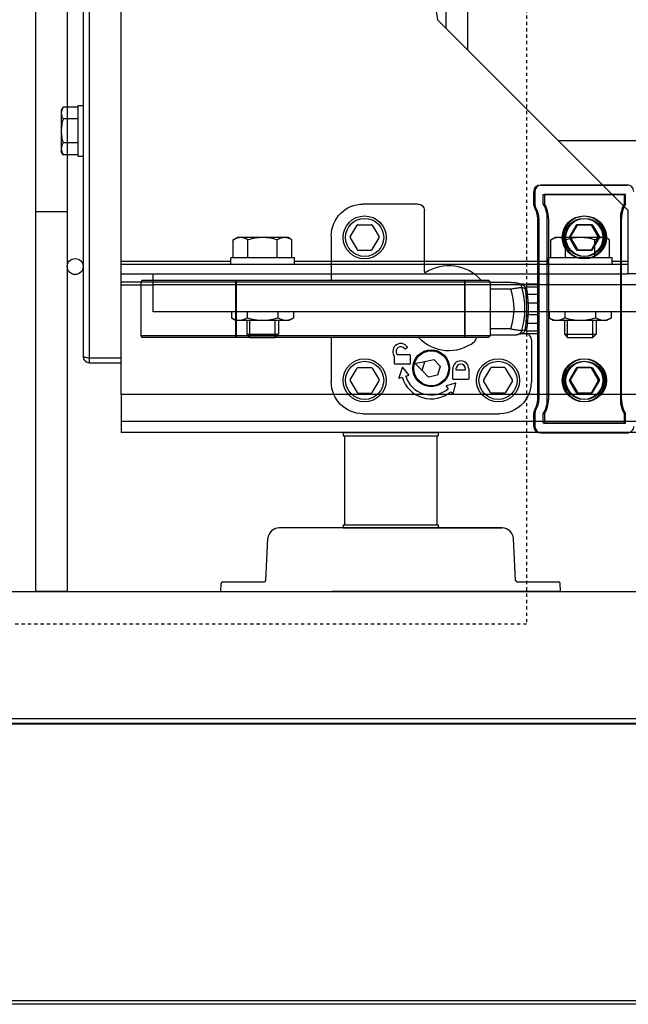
# Model space of a CAD drawing. Header units: millimetres. Extents: x -56303 to -45239, y -20463 to -4540.
# Tile 154 of 256: x -49528 to -49509, y -15368 to -15337. Entities that reach past the tile are written whole.
import ezdxf

# ---------------------------------------------------------------- set-up
doc = ezdxf.new("R2010")
doc.units = ezdxf.units.MM
doc.linetypes.add('Dashed3cust', pattern=[2, 1, -1])
doc.layers.add('_HVAC_podkład', color=8, linetype='Continuous')
doc.layers.add('_HVAC_urzadzenia', color=220, linetype='Continuous', lineweight=35)

# ---------------------------------------------------------------- blocks, each defined once
blk = doc.blocks.new('A$C69557CD5')
at = {"linetype": 'Dashed3cust', "lineweight": -3}
for p, q in [((1113.16, 895.31), (1113.16, 119.69)), ((1113.16, 119.69), (782.96, 119.69))]:
    blk.add_line(p, q, dxfattribs=at)
at = {"lineweight": -3}
for p, q in [((958.56, 885), (958.56, 130)), ((968.56, 885), (968.56, 130)), ((1123.1, 271.96), (1235.6, 271.96)), ((968.56, 249.47), (958.56, 249.47)), ((386.56, 130), (2972.56, 130)), ((968.56, 130), (958.56, 130)), ((384.56, 90), (2974.56, 90))]:
    blk.add_line(p, q, dxfattribs=at)
at = {"linetype": 'Continuous', "lineweight": -3}
for p, q in [((973.56, 830), (973.56, 204)), ((975.56, 203.5), (975.56, 830.5)), ((985.56, 203.5), (985.56, 830.5)), ((1010.06, 810), (1085.06, 310.01)), ((1087.74, 801), (1087.74, 307.33)), ((1094.57, 775.5), (1094.57, 300.5)), ((1085.06, 310.01), (1145.06, 250)), ((967.24, 282.51), (966.66, 281.5)), ((971.96, 282.51), (967.24, 282.51)), ((971.96, 283), (973.56, 283)), ((971.96, 267), (971.96, 283)), ((966.66, 281.5), (966.66, 268.5)), ((971.96, 278.75), (967.24, 278.75)), ((971.96, 271.25), (967.24, 271.25)), ((967.24, 267.49), (966.66, 268.5)), ((971.96, 267.49), (967.24, 267.49)), ((971.96, 267), (973.56, 267)), ((1117.42, 257.96), (1144.92, 257.96)), ((1145.28, 257.96), (1117.78, 257.96)), ((1115.42, 251.75), (1115.42, 255.96)), ((1115.78, 255.96), (1115.78, 251.75)), ((1118.42, 252.03), (1118.42, 254.96)), ((1118.42, 254.96), (1143.92, 254.96)), ((1118.78, 254.96), (1118.78, 252.03)), ((1144.28, 254.96), (1118.78, 254.96)), ((1143.92, 254.96), (1143.92, 252.03)), ((1144.28, 252.03), (1144.28, 254.96)), ((1078.97, 251.96), (1061.65, 251.96)), ((1080.97, 230.77), (1080.97, 249.96)), ((1145.06, 250), (1145.06, 233)), ((1057.64, 241.61), (1059.77, 245.31)), ((1060.03, 245.46), (1064.3, 245.46)), ((1064.56, 245.31), (1066.7, 241.61)), ((1116.67, 190.46), (1116.67, 247.46)), ((1117.03, 247.46), (1117.03, 190.46)), ((1119.67, 190.46), (1119.67, 247.46)), ((1120.03, 247.46), (1120.03, 190.46)), ((1128.77, 245.31), (1126.64, 241.61)), ((1127, 241.61), (1129.14, 245.31)), ((1133.3, 245.46), (1129.03, 245.46)), ((1129.4, 245.46), (1133.67, 245.46)), ((1135.7, 241.61), (1133.56, 245.31)), ((1133.93, 245.31), (1136.07, 241.61)), ((1142.67, 247.46), (1142.67, 190.46)), ((1143.03, 190.46), (1143.03, 247.46)), ((1051.67, 241.97), (1051.67, 227.96)), ((1020.82, 240.69), (1022.06, 241.4)), ((1020.82, 235), (1020.82, 240.69)), ((1038.06, 241.4), (1022.06, 241.4)), ((1025.44, 235), (1025.44, 240.69)), ((1034.68, 235), (1034.68, 240.69)), ((1039.3, 240.69), (1038.06, 241.4)), ((1039.3, 235), (1039.3, 240.69)), ((1057.64, 241.31), (1059.77, 237.61)), ((1064.56, 237.61), (1066.7, 241.31)), ((1120.82, 240.69), (1122.06, 241.4)), ((1120.82, 235), (1120.82, 240.69)), ((1138.06, 241.4), (1122.06, 241.4)), ((1125.44, 235), (1125.44, 240.69)), ((1128.77, 237.61), (1126.64, 241.31)), ((1127, 241.31), (1129.14, 237.61)), ((1135.7, 241.31), (1133.56, 237.61)), ((1133.93, 237.61), (1136.07, 241.31)), ((1134.68, 235), (1134.68, 240.69)), ((1139.3, 240.69), (1138.06, 241.4)), ((1139.3, 235), (1139.3, 240.69)), ((1060.03, 237.46), (1064.3, 237.46)), ((1133.3, 237.46), (1129.03, 237.46)), ((1129.4, 237.46), (1133.67, 237.46)), ((985.56, 234), (1020.06, 234)), ((985.56, 233), (1145.06, 233)), ((1040.06, 235), (1020.06, 235)), ((1020.06, 233), (1020.06, 235)), ((1040.06, 233), (1040.06, 235)), ((1040.06, 234), (1120.06, 234)), ((1140.06, 235), (1120.06, 235)), ((1120.06, 233), (1120.06, 235)), ((1140.06, 233), (1140.06, 235)), ((1140.06, 234), (1145.06, 234)), ((1145.06, 233), (1145.06, 230)), ((985.56, 230), (1145.06, 230)), ((995.57, 218), (995.57, 230)), ((1685.57, 230), (1145.06, 230)), ((985.57, 227.5), (995.57, 227.5)), ((985.57, 226.5), (995.57, 226.5)), ((992.17, 227.96), (991.67, 227.46)), ((991.67, 227.46), (991.67, 210.46)), ((991.67, 227.46), (1101.67, 227.46)), ((992.17, 227.96), (1101.17, 227.96)), ((1675.57, 226.5), (995.57, 226.5)), ((1021.72, 227.96), (1021.62, 227.46)), ((1021.62, 210.46), (1021.62, 227.46)), ((1021.72, 227.96), (1021.72, 209.96)), ((1082.92, 227.96), (1082.93, 227.96)), ((1093.56, 227.96), (1093.77, 227.46)), ((1093.56, 227.96), (1093.56, 209.96)), ((1093.77, 210.46), (1093.77, 227.46)), ((1101.67, 227.46), (1101.17, 227.96)), ((1101.19, 227.95), (1101.25, 227.88)), ((1101.25, 227.88), (1101.34, 227.79)), ((1101.34, 227.79), (1101.43, 227.7)), ((1101.43, 227.7), (1101.51, 227.61)), ((1101.51, 227.61), (1101.67, 227.46)), ((1101.67, 227.46), (1101.67, 210.46)), ((1108.3, 227.25), (1101.67, 227.25)), ((1108.3, 227.25), (1108.46, 227.25)), ((1108.46, 227.25), (1108.63, 227.25)), ((1108.63, 227.25), (1108.78, 227.24)), ((1108.78, 227.24), (1108.93, 227.24)), ((1108.93, 227.24), (1109.06, 227.24)), ((1109.06, 227.24), (1109.18, 227.23)), ((1109.18, 227.23), (1109.29, 227.23)), ((1109.29, 227.23), (1109.39, 227.23)), ((1109.39, 227.23), (1109.49, 227.22)), ((1109.49, 227.22), (1109.57, 227.22)), ((1109.57, 227.22), (1109.65, 227.21)), ((1109.65, 227.21), (1109.69, 227.21)), ((1109.69, 227.21), (1109.73, 227.21)), ((1109.73, 227.21), (1109.76, 227.2)), ((1109.76, 227.2), (1109.79, 227.2)), ((1109.79, 227.2), (1109.83, 227.2)), ((1109.83, 227.2), (1109.86, 227.19)), ((1109.86, 227.19), (1109.89, 227.19)), ((1109.89, 227.19), (1109.92, 227.19)), ((1109.92, 227.19), (1109.95, 227.18)), ((1109.95, 227.18), (1109.98, 227.18)), ((1109.98, 227.18), (1110.01, 227.17)), ((1110.01, 227.17), (1110.04, 227.17)), ((1110.04, 227.17), (1110.07, 227.17)), ((1110.07, 227.17), (1110.1, 227.16)), ((1110.1, 227.16), (1110.13, 227.16)), ((1110.13, 227.16), (1110.16, 227.15)), ((1110.16, 227.15), (1110.19, 227.14)), ((1110.19, 227.14), (1110.22, 227.14)), ((1110.22, 227.14), (1110.25, 227.13)), ((1110.25, 227.13), (1110.28, 227.12)), ((1110.28, 227.12), (1110.3, 227.12)), ((1110.3, 227.12), (1110.84, 226.97)), ((1110.84, 226.97), (1111.4, 226.83)), ((1111.33, 226.85), (1111.33, 226.84)), ((1111.33, 226.84), (1111.34, 226.84)), ((1111.34, 226.84), (1111.36, 226.84)), ((1111.36, 226.84), (1111.37, 226.84)), ((1111.37, 226.84), (1111.41, 226.84)), ((1111.41, 226.84), (1111.45, 226.83)), ((1111.45, 226.83), (1111.5, 226.83)), ((1111.5, 226.83), (1111.56, 226.83)), ((1111.56, 226.83), (1111.62, 226.82)), ((1111.62, 226.82), (1111.7, 226.82)), ((1111.7, 226.82), (1111.78, 226.81)), ((1111.78, 226.81), (1111.87, 226.81)), ((1111.87, 226.81), (1111.97, 226.81)), ((1111.97, 226.81), (1112.07, 226.8)), ((1112.07, 226.8), (1112.19, 226.8)), ((1112.19, 226.8), (1112.32, 226.79)), ((1112.32, 226.79), (1112.45, 226.79)), ((1112.45, 226.79), (1112.6, 226.79)), ((1112.6, 226.79), (1112.76, 226.79)), ((1112.76, 226.79), (1112.92, 226.79)), ((1112.92, 226.79), (1113.1, 226.78)), ((1116.67, 226.78), (1113.1, 226.78)), ((1113.16, 226.78), (1113.16, 225.87)), ((1101.67, 225.25), (1108.22, 225.25)), ((1113.16, 225.87), (1116.67, 225.87)), ((1116.67, 223.47), (1113.47, 223.47)), ((1116.67, 220.75), (1113.7, 220.75)), ((1675.57, 218), (995.57, 218)), ((1020.25, 218), (1020.25, 216.16)), ((1025.15, 218), (1025.15, 216.16)), ((1034.97, 216.16), (1034.97, 218)), ((1039.88, 216.16), (1039.88, 218)), ((1113.7, 217.16), (1116.67, 217.16)), ((1120.25, 218), (1120.25, 216.16)), ((1125.15, 218), (1125.15, 216.16)), ((1134.97, 216.16), (1134.97, 218)), ((1139.88, 216.16), (1139.88, 218)), ((1020.25, 216.16), (1021.56, 215.4)), ((1021.56, 215.4), (1038.56, 215.4)), ((1025.06, 215.4), (1025.06, 211)), ((1026.06, 210), (1026.06, 215.4)), ((1034.06, 210), (1034.06, 215.4)), ((1035.06, 215.4), (1035.06, 211)), ((1039.88, 216.16), (1038.56, 215.4)), ((1113.47, 214.44), (1116.67, 214.44)), ((1120.25, 216.16), (1121.56, 215.4)), ((1121.56, 215.4), (1138.56, 215.4)), ((1125.06, 215.4), (1125.06, 211)), ((1126.06, 210), (1126.06, 215.4)), ((1134.06, 210), (1134.06, 215.4)), ((1135.06, 215.4), (1135.06, 211)), ((1139.88, 216.16), (1138.56, 215.4)), ((1025.06, 211), (1035.06, 211)), ((1025.06, 211), (1026.06, 210)), ((1035.06, 211), (1034.06, 210)), ((1108.22, 212.66), (1101.67, 212.66)), ((1110.66, 210.89), (1110.28, 210.79)), ((1111.22, 211.04), (1110.66, 210.89)), ((1111.4, 211.09), (1111.22, 211.04)), ((1111.34, 211.07), (1111.33, 211.07)), ((1111.35, 211.07), (1111.34, 211.07)), ((1111.37, 211.07), (1111.35, 211.07)), ((1111.39, 211.07), (1111.37, 211.07)), ((1111.43, 211.08), (1111.39, 211.07)), ((1111.48, 211.08), (1111.43, 211.08)), ((1111.53, 211.08), (1111.48, 211.08)), ((1111.6, 211.09), (1111.53, 211.08)), ((1111.67, 211.09), (1111.6, 211.09)), ((1111.75, 211.1), (1111.67, 211.09)), ((1111.84, 211.1), (1111.75, 211.1)), ((1111.94, 211.11), (1111.84, 211.1)), ((1112.05, 211.11), (1111.94, 211.11)), ((1112.16, 211.11), (1112.05, 211.11)), ((1112.29, 211.12), (1112.16, 211.11)), ((1112.43, 211.12), (1112.29, 211.12)), ((1112.58, 211.12), (1112.43, 211.12)), ((1112.75, 211.12), (1112.58, 211.12)), ((1112.92, 211.13), (1112.75, 211.12)), ((1113.1, 211.13), (1112.92, 211.13)), ((1116.67, 211.13), (1113.1, 211.13)), ((1113.16, 212.04), (1113.16, 211.13)), ((1113.16, 212.04), (1116.67, 212.04)), ((1125.06, 211), (1135.06, 211)), ((1125.06, 211), (1126.06, 210)), ((1135.06, 211), (1134.06, 210)), ((991.67, 210.46), (992.17, 209.96)), ((1101.67, 210.46), (991.67, 210.46)), ((1101.17, 209.96), (992.17, 209.96)), ((1021.72, 209.96), (1021.62, 210.46)), ((1026.06, 210), (1034.06, 210)), ((1051.67, 209.96), (1051.67, 195.94)), ((1093.56, 209.96), (1093.77, 210.46)), ((1101.17, 209.96), (1101.67, 210.46)), ((1101.25, 210.03), (1101.19, 209.97)), ((1101.34, 210.12), (1101.25, 210.03)), ((1101.43, 210.21), (1101.34, 210.12)), ((1101.51, 210.3), (1101.43, 210.21)), ((1101.6, 210.39), (1101.51, 210.3)), ((1108.3, 210.66), (1101.67, 210.66)), ((1108.46, 210.66), (1108.3, 210.66)), ((1108.63, 210.67), (1108.46, 210.66)), ((1108.78, 210.67), (1108.63, 210.67)), ((1108.93, 210.67), (1108.78, 210.67)), ((1109.06, 210.67), (1108.93, 210.67)), ((1109.18, 210.68), (1109.06, 210.67)), ((1109.29, 210.68), (1109.18, 210.68)), ((1109.39, 210.69), (1109.29, 210.68)), ((1109.49, 210.69), (1109.39, 210.69)), ((1109.57, 210.7), (1109.49, 210.69)), ((1109.65, 210.7), (1109.57, 210.7)), ((1109.69, 210.7), (1109.65, 210.7)), ((1109.73, 210.71), (1109.69, 210.7)), ((1109.76, 210.71), (1109.73, 210.71)), ((1109.79, 210.71), (1109.76, 210.71)), ((1109.83, 210.72), (1109.79, 210.71)), ((1109.86, 210.72), (1109.83, 210.72)), ((1109.89, 210.72), (1109.86, 210.72)), ((1109.92, 210.73), (1109.89, 210.72)), ((1109.95, 210.73), (1109.92, 210.73)), ((1109.98, 210.73), (1109.95, 210.73)), ((1110.01, 210.74), (1109.98, 210.73)), ((1110.04, 210.74), (1110.01, 210.74)), ((1110.07, 210.75), (1110.04, 210.74)), ((1110.1, 210.75), (1110.07, 210.75)), ((1110.13, 210.76), (1110.1, 210.75)), ((1110.16, 210.76), (1110.13, 210.76)), ((1110.19, 210.77), (1110.16, 210.76)), ((1110.22, 210.78), (1110.19, 210.77)), ((1110.25, 210.78), (1110.22, 210.78)), ((1110.28, 210.79), (1110.25, 210.78)), ((1114.67, 209.26), (1114.67, 195.94)), ((1126.06, 210), (1134.06, 210)), ((1072.25, 204.82), (1072.34, 204.66)), ((1075.53, 206.71), (1075.01, 206.41)), ((975.42, 203.52), (975.56, 203.5)), ((975.56, 203.5), (985.56, 203.5)), ((975.56, 202), (975.56, 203.5)), ((975.56, 202), (985.56, 202)), ((985.56, 202), (985.56, 203.5)), ((985.57, 192), (985.57, 202)), ((1071.5, 204.11), (1071.38, 204.32)), ((1071.53, 201.76), (1071.53, 204.01)), ((1076.33, 201.56), (1071.73, 201.56)), ((1072.51, 204.56), (1076.33, 204.56)), ((1076.53, 204.36), (1076.53, 201.76)), ((1078.26, 201.56), (1080.3, 199.6)), ((1078.34, 201.82), (1081.12, 202.36)), ((1080.29, 199.58), (1081.12, 202.37)), ((1081.12, 202.37), (1083.96, 203.05)), ((1083.96, 203.05), (1085.97, 200.94)), ((1057.64, 196.61), (1059.77, 200.31)), ((1060.03, 200.46), (1064.3, 200.46)), ((1064.56, 200.31), (1066.7, 196.61)), ((1074.04, 200.43), (1072.92, 197.28)), ((1076.1, 198.24), (1074.21, 200.46)), ((1082.3, 197.46), (1080.29, 199.58)), ((1085.97, 200.94), (1085.14, 198.14)), ((1089.93, 196.96), (1089.93, 200.06)), ((1090.93, 200.06), (1090.93, 199.76)), ((1090.93, 199.76), (1093.93, 199.76)), ((1093.93, 199.76), (1093.93, 200.06)), ((1094.93, 200.06), (1094.93, 196.96)), ((1101.77, 200.31), (1099.64, 196.61)), ((1106.3, 200.46), (1102.03, 200.46)), ((1108.7, 196.61), (1106.56, 200.31)), ((1128.77, 200.31), (1126.64, 196.61)), ((1127, 196.61), (1129.14, 200.31)), ((1133.3, 200.46), (1129.03, 200.46)), ((1129.4, 200.46), (1133.67, 200.46)), ((1135.7, 196.61), (1133.56, 200.31)), ((1133.93, 200.31), (1136.07, 196.61)), ((1057.64, 196.31), (1059.77, 192.61)), ((1064.56, 192.61), (1066.7, 196.31)), ((1073.05, 197.15), (1073.96, 197.43)), ((1075.1, 197.79), (1076.06, 198.08)), ((1085.14, 198.14), (1082.3, 197.46)), ((1090.72, 195.57), (1087.92, 194.74)), ((1090.07, 192.2), (1090.85, 195.45)), ((1094.73, 196.76), (1090.13, 196.76)), ((1101.77, 192.61), (1099.64, 196.31)), ((1108.7, 196.31), (1106.56, 192.61)), ((1128.77, 192.61), (1126.64, 196.31)), ((1127, 196.31), (1129.14, 192.61)), ((1135.7, 196.31), (1133.56, 192.61)), ((1133.93, 192.61), (1136.07, 196.31)), ((1060.03, 192.46), (1064.3, 192.46)), ((1087.88, 194.58), (1088.52, 193.81)), ((1089.29, 192.89), (1089.9, 192.16)), ((1106.3, 192.46), (1102.03, 192.46)), ((1133.3, 192.46), (1129.03, 192.46)), ((1129.4, 192.46), (1133.67, 192.46)), ((1685.57, 192), (985.57, 192)), ((985.57, 192), (985.57, 180)), ((1115.42, 181.96), (1115.42, 186.16)), ((1115.78, 186.16), (1115.78, 181.96)), ((1685.57, 183.5), (985.57, 183.5)), ((1061.65, 185.96), (1104.68, 185.96)), ((1118.42, 182.96), (1118.42, 185.88)), ((1143.92, 182.96), (1118.42, 182.96)), ((1118.78, 185.88), (1118.78, 182.96)), ((1118.78, 182.96), (1144.28, 182.96)), ((1143.92, 185.88), (1143.92, 182.96)), ((1144.28, 182.96), (1144.28, 185.88)), ((1685.57, 180), (985.57, 180)), ((1055.37, 180), (1085.37, 180)), ((1055.37, 180), (1055.37, 179)), ((1085.37, 180), (1085.37, 179)), ((1144.92, 179.96), (1117.42, 179.96)), ((1117.78, 179.96), (1145.28, 179.96)), ((1055.37, 179), (1085.37, 179)), ((1055.87, 179), (1055.87, 151)), ((1084.87, 179), (1084.87, 151)), ((1105.5, 150), (1035.24, 150)), ((1055.37, 151), (1055.37, 150)), ((1055.37, 151), (1085.37, 151)), ((1055.37, 150), (1085.37, 150)), ((1080.37, 150), (1105.5, 150)), ((1085.37, 151), (1085.37, 150)), ((1031.05, 133.47), (1031.75, 146.68)), ((1109.69, 133.47), (1109, 146.68)), ((1016.87, 130), (1017, 132.53)), ((1017.5, 133), (1030.55, 133)), ((1110.19, 133), (1123.24, 133)), ((1123.87, 130), (1123.74, 132.53)), ((1016.87, 130), (1051.79, 130)), ((1123.87, 130), (1051.98, 130)), ((879.56, 90), (2479.56, 90)), ((879.56, 88.5), (2479.56, 88.5)), ((1294.61, 88.23), (929.51, 88.23)), ((2477.56, 1.06), (881.56, 1.06)), ((2477.56, 0), (881.56, 0))]:
    blk.add_line(p, q, dxfattribs=at)
for centre, major_axis, start_param, end_param in [((1117.42, 255.96), (-1.41, 1.41), -0.785398, 0.785398), ((1117.78, 255.96), (-1.41, 1.41), -0.785398, 0.785398), ((1144.92, 255.96), (-1.41, 1.41), 3.926991, 5.497787), ((1117.42, 251.75), (1.41, 1.41), 2.356194, 2.922759), ((1117.78, 251.75), (1.41, 1.41), 2.356194, 2.922759), ((1110.67, 247.46), (6.36, 6.36), 5.497787, 6.031128), ((1111.03, 247.46), (6.36, 6.36), 5.497787, 6.031136), ((1151.67, 247.46), (-6.36, 6.36), 0.252049, 0.785398), ((1152.03, 247.46), (-6.36, 6.36), 0.252057, 0.785398), ((1062.17, 241.46), (-4.79, 4.79), 3.926991, 10.210176), ((1110.67, 247.46), (-4.24, 4.24), 3.926991, 4.493555), ((1111.03, 247.46), (4.24, 4.24), 5.497787, 6.064351), ((1131.17, 241.46), (-4.79, 4.79), 3.926991, 10.210176), ((1131.53, 241.46), (-4.79, 4.79), 3.926991, 10.210176), ((1062.17, 241.46), (4.24, 4.24), 5.497787, 11.780972), ((1060.03, 245.16), (-0.212, 0.212), -0.785398, 0.261799), ((1064.3, 245.16), (-0.212, 0.212), 4.45059, 5.497787), ((1131.17, 241.46), (-4.24, 4.24), 3.926991, 10.210176), ((1131.53, 241.46), (-4.24, 4.24), 3.926991, 10.210176), ((1129.03, 245.16), (-0.212, 0.212), -0.785398, 0.261799), ((1129.4, 245.16), (0.212, 0.212), 0.785398, 1.832596), ((1133.3, 245.16), (-0.212, 0.212), 4.45059, 5.497787), ((1133.67, 245.16), (-0.212, 0.212), 4.45059, 5.497787), ((1057.9, 241.46), (0.212, 0.212), 1.832596, 2.879793), ((1066.44, 241.46), (0.212, 0.212), 4.974188, 6.021386), ((1126.9, 241.46), (0.212, 0.212), 1.832596, 2.879793), ((1127.26, 241.46), (-0.212, 0.212), 0.261799, 1.308997), ((1135.44, 241.46), (0.212, 0.212), 4.974188, 6.021386), ((1135.81, 241.46), (-0.212, 0.212), 3.403392, 4.45059), ((1060.03, 237.76), (-0.212, 0.212), 1.308997, 2.356194), ((1064.3, 237.76), (0.212, 0.212), 3.926991, 4.974188), ((1129.03, 237.76), (0.212, 0.212), 2.879793, 3.926991), ((1129.4, 237.76), (0.212, 0.212), 2.879793, 3.926991), ((1133.3, 237.76), (-0.212, 0.212), 2.356194, 3.403392), ((1133.67, 237.76), (-0.212, 0.212), 2.356194, 3.403392), ((1088.67, 218.96), (-9.62, 9.62), 4.650227, 6.077761), ((1088.67, 218.96), (-14.53, 14.53), 3.615683, 4.238298), ((1088.67, 218.96), (-16.96, 16.96), 3.640273, 4.213709), ((1088.35, 221.82), (-17.47, 17.47), 4.001043, 4.072383), ((1088.34, 221.55), (-17.81, 17.81), 4.003298, 4.099446), ((1088.67, 218.96), (-17.4, 17.4), 3.85552, 3.998462), ((1088.67, 218.96), (17.75, 17.75), 5.426316, 5.569258), ((1088.35, 216.09), (-17.46, 17.46), 3.781596, 3.85294), ((1088.35, 216.36), (17.81, 17.81), 5.325328, 5.421484), ((1112.67, 209.26), (-1.41, 1.41), 3.926393, 5.137043), ((1073.55, 205.57), (1.77, 1.77), 6.108452, 9.162979), ((1088.67, 218.96), (9.26, 9.26), 3.11361, 4.585876), ((1073.55, 205.57), (1.06, 1.06), 6.139306, 9.162979), ((1072.51, 204.76), (0.141, 0.141), 2.879793, 3.926991), ((1074.91, 206.59), (0.141, 0.141), 2.997713, 4.45059), ((1075.43, 206.89), (0.141, 0.141), 4.45059, 6.108452), ((1083.13, 200.26), (-4.1, 4.1), 3.926991, 10.210176), ((1083.13, 200.26), (-3.89, 3.89), 3.926991, 10.210176), ((1083.13, 200.26), (-3.89, 3.89), 3.926991, 10.210176), ((975.56, 204), (1.41, 1.41), 2.356194, 3.926991), ((990.37, 297.33), (67.17, 67.17), 3.766327, 3.768954), ((1062.17, 196.46), (-4.79, 4.79), 3.926991, 10.210176), ((1062.17, 196.46), (4.24, 4.24), 5.497787, 11.780972), ((1071.33, 204.01), (-0.141, 0.141), 3.926991, 4.45059), ((1071.73, 201.76), (-0.141, 0.141), 0.785398, 2.356194), ((1076.33, 204.36), (0.141, 0.141), 5.497787, 7.068583), ((1076.33, 201.76), (-0.141, 0.141), 2.356194, 3.926991), ((1078.37, 201.67), (-0.106, 0.106), -0.593412, 1.58825), ((1092.43, 200.06), (-1.77, 1.77), 3.926991, 7.068583), ((1092.43, 200.06), (-1.06, 1.06), 3.926991, 7.068583), ((1104.17, 196.46), (-4.79, 4.79), 3.926991, 10.210176), ((1104.17, 196.46), (-4.24, 4.24), 3.926991, 10.210176), ((1131.17, 196.46), (4.79, 4.79), 5.497787, 11.780972), ((1131.53, 196.46), (4.79, 4.79), 5.497787, 11.780972), ((1131.17, 196.46), (4.24, 4.24), 5.497787, 11.780972), ((1131.53, 196.46), (4.24, 4.24), 5.497787, 11.780972), ((1060.03, 200.16), (-0.212, 0.212), -0.785398, 0.261799), ((1064.3, 200.16), (0.212, 0.212), 6.021386, 7.068583), ((1074.13, 200.39), (-0.0707, 0.0707), 4.633869, 6.728264), ((1102.03, 200.16), (-0.212, 0.212), -0.785398, 0.261799), ((1106.3, 200.16), (0.212, 0.212), 6.021386, 7.068583), ((1129.03, 200.16), (-0.212, 0.212), -0.785398, 0.261799), ((1129.4, 200.16), (-0.212, 0.212), -0.785398, 0.261799), ((1133.3, 200.16), (0.212, 0.212), 6.021386, 7.068583), ((1133.67, 200.16), (0.212, 0.212), 6.021386, 7.068583), ((1057.9, 196.46), (-0.212, 0.212), 0.261799, 1.308997), ((1066.44, 196.46), (-0.212, 0.212), 3.403392, 4.45059), ((1073.02, 197.25), (-0.0707, 0.0707), 0.445078, 2.655001), ((1083.13, 200.26), (-6.79, 6.79), 1.084205, 3.052226), ((1083.13, 200.26), (-5.94, 5.94), 1.084205, 3.052226), ((1076.03, 198.18), (-0.0707, 0.0707), 2.655001, 4.633869), ((1090.13, 196.96), (-0.141, 0.141), 0.785398, 2.356194), ((1090.75, 195.47), (-0.0707, 0.0707), 3.691352, 5.785747), ((1094.73, 196.96), (0.141, 0.141), 3.926991, 5.497787), ((1099.9, 196.46), (0.212, 0.212), 1.832596, 2.879793), ((1108.44, 196.46), (-0.212, 0.212), 3.403392, 4.45059), ((1126.9, 196.46), (-0.212, 0.212), 0.261799, 1.308997), ((1127.26, 196.46), (0.212, 0.212), 1.832596, 2.879793), ((1135.44, 196.46), (-0.212, 0.212), 3.403392, 4.45059), ((1135.81, 196.46), (0.212, 0.212), 4.974188, 6.021386), ((1060.03, 192.76), (-0.212, 0.212), 1.308997, 2.356194), ((1064.3, 192.76), (0.212, 0.212), 3.926991, 4.974188), ((1087.95, 194.64), (0.0707, 0.0707), 1.073358, 3.052226), ((1102.03, 192.76), (-0.212, 0.212), 1.308997, 2.356194), ((1106.3, 192.76), (0.212, 0.212), 3.926991, 4.974188), ((1129.03, 192.76), (0.212, 0.212), 2.879793, 3.926991), ((1129.4, 192.76), (-0.212, 0.212), 1.308997, 2.356194), ((1133.3, 192.76), (0.212, 0.212), 3.926991, 4.974188), ((1133.67, 192.76), (0.212, 0.212), 3.926991, 4.974188), ((1089.97, 192.23), (0.0707, 0.0707), 3.052226, 5.262148), ((1110.67, 190.46), (-4.24, 4.24), 3.360426, 3.926991), ((1111.03, 190.46), (-4.24, 4.24), 3.360426, 3.926991), ((1110.67, 190.46), (-6.36, 6.36), 3.393642, 3.926991), ((1111.03, 190.46), (6.36, 6.36), 4.964446, 5.497787), ((1151.67, 190.46), (-6.36, 6.36), 0.785398, 1.318739), ((1152.03, 190.46), (6.36, 6.36), 2.356194, 2.889543), ((1117.42, 186.16), (-1.41, 1.41), 0.218834, 0.785398), ((1117.78, 186.16), (-1.41, 1.41), 0.218834, 0.785398), ((1117.42, 181.96), (1.41, 1.41), 2.356194, 3.926991), ((1117.78, 181.96), (1.41, 1.41), 2.356194, 3.926991), ((1144.92, 181.96), (-1.41, 1.41), 2.356194, 3.926991), ((1035.24, 146.5), (2.47, 2.47), 0.785398, 2.303835), ((1105.5, 146.5), (-2.47, 2.47), 3.979351, 5.497787), ((1030.55, 133.5), (0.354, 0.354), 3.926991, 5.445427), ((1110.19, 133.5), (-0.354, 0.354), 0.837758, 2.356194), ((1017.5, 132.5), (0.354, 0.354), 0.785398, 2.303835), ((1123.24, 132.5), (-0.354, 0.354), 3.979351, 5.497787)]:
    blk.add_ellipse(centre, major_axis=major_axis, ratio=1, start_param=start_param, end_param=end_param, dxfattribs=at)
at = {"linetype": 'Continuous', "lineweight": -3, "extrusion": (0, 0, -1)}
for centre, major_axis, start_param, end_param in [((1061.68, 241.94), (-7.09, 7.09), 5.499157, 7.067214), ((1078.97, 249.95), (1.42, 1.42), -0.784029, 0.784029), ((1061.68, 195.97), (7.09, 7.09), 2.357564, 3.925621), ((1104.65, 195.97), (-7.09, 7.09), 2.948835, 3.925621)]:
    blk.add_ellipse(centre, major_axis=major_axis, ratio=0.997265, start_param=start_param, end_param=end_param, dxfattribs=at)
at = {"lineweight": -3}
blk.add_ellipse((971.06, 232.28), major_axis=(-1.77, 1.77), ratio=1, start_param=3.926991, end_param=10.210176, dxfattribs=at)
at = {"linetype": 'Continuous', "lineweight": -3}
for points, knots in [([(967.24, 282.51), (967.07, 282.21), (966.78, 281.61), (966.66, 280.95), (966.66, 280.63)], [0, 0, 0, 0, 0.514931, 1, 1, 1, 1]), ([(966.66, 280.63), (966.66, 280.31), (966.78, 279.65), (967.07, 279.05), (967.24, 278.75)], [0, 0, 0, 0, 0.485069, 1, 1, 1, 1]), ([(967.24, 278.75), (967.07, 278.14), (966.77, 276.91), (966.66, 275.63), (966.66, 275)], [0, 0, 0, 0, 0.500104, 1, 1, 1, 1]), ([(966.66, 275), (966.66, 274.37), (966.77, 273.09), (967.07, 271.86), (967.24, 271.25)], [0, 0, 0, 0, 0.499896, 1, 1, 1, 1]), ([(967.24, 271.25), (967.07, 270.95), (966.78, 270.35), (966.66, 269.69), (966.66, 269.37)], [0, 0, 0, 0, 0.514931, 1, 1, 1, 1]), ([(966.66, 269.37), (966.66, 269.05), (966.78, 268.39), (967.07, 267.79), (967.24, 267.49)], [0, 0, 0, 0, 0.485069, 1, 1, 1, 1]), ([(1023.13, 241.4), (1022.74, 241.4), (1021.92, 241.25), (1021.19, 240.89), (1020.82, 240.69)], [0, 0, 0, 0, 0.485069, 1, 1, 1, 1]), ([(1025.44, 240.69), (1025.08, 240.89), (1024.34, 241.25), (1023.53, 241.4), (1023.13, 241.4)], [0, 0, 0, 0, 0.514931, 1, 1, 1, 1]), ([(1030.06, 241.4), (1029.28, 241.4), (1027.72, 241.26), (1026.19, 240.9), (1025.44, 240.69)], [0, 0, 0, 0, 0.499896, 1, 1, 1, 1]), ([(1034.68, 240.69), (1033.93, 240.9), (1032.41, 241.26), (1030.84, 241.4), (1030.06, 241.4)], [0, 0, 0, 0, 0.500104, 1, 1, 1, 1]), ([(1036.99, 241.4), (1036.6, 241.4), (1035.78, 241.25), (1035.04, 240.89), (1034.68, 240.69)], [0, 0, 0, 0, 0.485069, 1, 1, 1, 1]), ([(1039.3, 240.69), (1038.94, 240.89), (1038.2, 241.25), (1037.38, 241.4), (1036.99, 241.4)], [0, 0, 0, 0, 0.514931, 1, 1, 1, 1]), ([(1123.13, 241.4), (1122.74, 241.4), (1121.92, 241.25), (1121.19, 240.89), (1120.82, 240.69)], [0, 0, 0, 0, 0.485069, 1, 1, 1, 1]), ([(1125.44, 240.69), (1125.08, 240.89), (1124.34, 241.25), (1123.53, 241.4), (1123.13, 241.4)], [0, 0, 0, 0, 0.514931, 1, 1, 1, 1]), ([(1130.06, 241.4), (1129.28, 241.4), (1127.72, 241.26), (1126.19, 240.9), (1125.44, 240.69)], [0, 0, 0, 0, 0.499896, 1, 1, 1, 1]), ([(1134.68, 240.69), (1133.93, 240.9), (1132.41, 241.26), (1130.84, 241.4), (1130.06, 241.4)], [0, 0, 0, 0, 0.500104, 1, 1, 1, 1]), ([(1136.99, 241.4), (1136.6, 241.4), (1135.78, 241.25), (1135.04, 240.89), (1134.68, 240.69)], [0, 0, 0, 0, 0.485069, 1, 1, 1, 1]), ([(1139.3, 240.69), (1138.94, 240.89), (1138.2, 241.25), (1137.38, 241.4), (1136.99, 241.4)], [0, 0, 0, 0, 0.514931, 1, 1, 1, 1]), ([(1080.97, 230.77), (1080.97, 230.73), (1080.98, 230.64), (1081.03, 230.52), (1081.11, 230.41), (1081.18, 230.35), (1081.22, 230.33)], [0, 0, 0, 0, 0.250038, 0.500055, 0.750043, 1, 1, 1, 1]), ([(1101.19, 227.95), (1101.18, 227.95), (1101.18, 227.95), (1101.17, 227.96), (1101.17, 227.96)], [0, 0, 0, 0, 0.557247, 1, 1, 1, 1]), ([(1110.3, 227.12), (1110.38, 227.1), (1110.54, 227.04), (1110.77, 226.93), (1110.98, 226.79), (1111.17, 226.62), (1111.34, 226.43), (1111.49, 226.22), (1111.6, 225.99), (1111.66, 225.82), (1111.68, 225.74)], [0, 0, 0, 0, 0.124256, 0.248599, 0.37311, 0.497859, 0.6229, 0.748267, 0.87397, 1, 1, 1, 1]), ([(1111.4, 226.83), (1111.48, 226.8), (1111.65, 226.75), (1111.88, 226.63), (1112.1, 226.48), (1112.29, 226.31), (1112.46, 226.11), (1112.6, 225.89), (1112.71, 225.65), (1112.77, 225.49), (1112.79, 225.4)], [0, 0, 0, 0, 0.124251, 0.248591, 0.373101, 0.497852, 0.622897, 0.748267, 0.873973, 1, 1, 1, 1]), ([(1108.22, 225.25), (1108.42, 225.28), (1108.82, 225.35), (1109.4, 225.45), (1109.95, 225.53), (1110.44, 225.6), (1110.82, 225.65), (1111.08, 225.68), (1111.25, 225.7), (1111.39, 225.72), (1111.51, 225.73), (1111.6, 225.74), (1111.66, 225.74), (1111.68, 225.74)], [0, 0, 0, 0, 0.175275, 0.34536, 0.505209, 0.650043, 0.775469, 0.829669, 0.877613, 0.918919, 0.953258, 0.980354, 1, 1, 1, 1]), ([(1111.68, 225.74), (1111.77, 225.71), (1112.14, 225.6), (1112.51, 225.49), (1112.79, 225.4)], [0, 0, 0, 0, 0.251434, 1, 1, 1, 1]), ([(1113.21, 220.71), (1113.19, 220.97), (1113.15, 221.48), (1113.09, 222.24), (1113.04, 222.96), (1113, 223.42), (1112.98, 223.65)], [0, 0, 0, 0, 0.263884, 0.522113, 0.76921, 1, 1, 1, 1]), ([(1113.7, 220.75), (1113.68, 220.99), (1113.64, 221.46), (1113.58, 222.16), (1113.52, 222.83), (1113.48, 223.26), (1113.47, 223.47)], [0, 0, 0, 0, 0.263365, 0.521321, 0.768572, 1, 1, 1, 1]), ([(1112.98, 214.26), (1113, 214.49), (1113.04, 214.96), (1113.09, 215.68), (1113.15, 216.43), (1113.19, 216.94), (1113.21, 217.2)], [0, 0, 0, 0, 0.23079, 0.477887, 0.736116, 1, 1, 1, 1]), ([(1113.47, 214.44), (1113.48, 214.65), (1113.52, 215.09), (1113.58, 215.75), (1113.64, 216.45), (1113.68, 216.92), (1113.7, 217.16)], [0, 0, 0, 0, 0.231428, 0.478679, 0.736635, 1, 1, 1, 1]), ([(1020.25, 216.16), (1020.63, 215.94), (1021.41, 215.56), (1022.28, 215.4), (1022.7, 215.4)], [0, 0, 0, 0, 0.514931, 1, 1, 1, 1]), ([(1022.7, 215.4), (1023.12, 215.4), (1023.99, 215.56), (1024.77, 215.94), (1025.15, 216.16)], [0, 0, 0, 0, 0.485069, 1, 1, 1, 1]), ([(1025.15, 216.16), (1025.95, 215.93), (1027.57, 215.54), (1029.23, 215.4), (1030.06, 215.4)], [0, 0, 0, 0, 0.500104, 1, 1, 1, 1]), ([(1030.06, 215.4), (1030.89, 215.4), (1032.55, 215.54), (1034.17, 215.93), (1034.97, 216.16)], [0, 0, 0, 0, 0.499896, 1, 1, 1, 1]), ([(1034.97, 216.16), (1035.35, 215.94), (1036.14, 215.56), (1037, 215.4), (1037.42, 215.4)], [0, 0, 0, 0, 0.514931, 1, 1, 1, 1]), ([(1037.42, 215.4), (1037.84, 215.4), (1038.71, 215.56), (1039.49, 215.94), (1039.88, 216.16)], [0, 0, 0, 0, 0.485069, 1, 1, 1, 1]), ([(1120.25, 216.16), (1120.63, 215.94), (1121.41, 215.56), (1122.28, 215.4), (1122.7, 215.4)], [0, 0, 0, 0, 0.514931, 1, 1, 1, 1]), ([(1122.7, 215.4), (1123.12, 215.4), (1123.99, 215.56), (1124.77, 215.94), (1125.15, 216.16)], [0, 0, 0, 0, 0.485069, 1, 1, 1, 1]), ([(1125.15, 216.16), (1125.95, 215.93), (1127.57, 215.54), (1129.23, 215.4), (1130.06, 215.4)], [0, 0, 0, 0, 0.500104, 1, 1, 1, 1]), ([(1130.06, 215.4), (1130.89, 215.4), (1132.55, 215.54), (1134.17, 215.93), (1134.97, 216.16)], [0, 0, 0, 0, 0.499896, 1, 1, 1, 1]), ([(1134.97, 216.16), (1135.35, 215.94), (1136.14, 215.56), (1137, 215.4), (1137.42, 215.4)], [0, 0, 0, 0, 0.514931, 1, 1, 1, 1]), ([(1137.42, 215.4), (1137.84, 215.4), (1138.71, 215.56), (1139.49, 215.94), (1139.88, 216.16)], [0, 0, 0, 0, 0.485069, 1, 1, 1, 1]), ([(1108.22, 212.66), (1108.42, 212.63), (1108.82, 212.56), (1109.4, 212.47), (1109.95, 212.38), (1110.44, 212.31), (1110.82, 212.26), (1111.08, 212.23), (1111.25, 212.21), (1111.39, 212.19), (1111.51, 212.18), (1111.6, 212.17), (1111.66, 212.17), (1111.68, 212.17)], [0, 0, 0, 0, 0.175275, 0.34536, 0.505209, 0.650043, 0.775469, 0.829669, 0.877613, 0.918919, 0.953258, 0.980354, 1, 1, 1, 1]), ([(1111.68, 212.17), (1111.66, 212.09), (1111.6, 211.93), (1111.49, 211.7), (1111.34, 211.48), (1111.17, 211.29), (1110.98, 211.12), (1110.77, 210.98), (1110.54, 210.87), (1110.38, 210.82), (1110.3, 210.79)], [0, 0, 0, 0, 0.12603, 0.251733, 0.3771, 0.502141, 0.62689, 0.751401, 0.875744, 1, 1, 1, 1]), ([(1112.79, 212.51), (1112.77, 212.43), (1112.71, 212.26), (1112.6, 212.02), (1112.46, 211.8), (1112.29, 211.6), (1112.1, 211.43), (1111.88, 211.28), (1111.65, 211.16), (1111.48, 211.11), (1111.4, 211.09)], [0, 0, 0, 0, 0.126027, 0.251733, 0.377103, 0.502148, 0.626899, 0.751409, 0.875749, 1, 1, 1, 1]), ([(1111.68, 212.17), (1111.77, 212.2), (1112.14, 212.31), (1112.51, 212.43), (1112.79, 212.51)], [0, 0, 0, 0, 0.251434, 1, 1, 1, 1]), ([(1097.5, 209.96), (1097.44, 209.85), (1097.18, 209.39), (1096.91, 208.94), (1096.69, 208.6)], [0, 0, 0, 0, 0.223828, 1, 1, 1, 1]), ([(1101.17, 209.96), (1101.17, 209.96), (1101.18, 209.96), (1101.18, 209.96), (1101.19, 209.97)], [0, 0, 0, 0, 0.442814, 1, 1, 1, 1]), ([(973.56, 204), (973.56, 203.95), (973.76, 203.85), (974.25, 203.72), (974.78, 203.63), (975.17, 203.56)], [0, 0, 0, 0, 0.0947, 0.304292, 1, 1, 1, 1]), ([(1112.97, 190.37), (1113.24, 190.77), (1113.73, 191.63), (1114.27, 193.02), (1114.6, 194.46), (1114.67, 195.45), (1114.67, 195.94)], [0, 0, 0, 0, 0.249886, 0.499836, 0.74987, 1, 1, 1, 1])]:
    blk.add_open_spline(points, degree=3, knots=knots, dxfattribs=at)

msp = doc.modelspace()

# ---------------------------------------------------------------- linework, layer by layer
at = {"layer": '_HVAC_podkład'}
msp.add_line((-49134.762, -15368.138), (-49854.547, -15368.138), dxfattribs=at)

# ---------------------------------------------------------------- block references
at = {"layer": '_HVAC_urzadzenia', "xscale": 0.09999999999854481, "yscale": 0.1000000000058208, "zscale": 0.1}
msp.add_blockref('A$C69557CD5', (-49623.4, -15368.138), dxfattribs=at)

doc.saveas('drawing.dxf')
